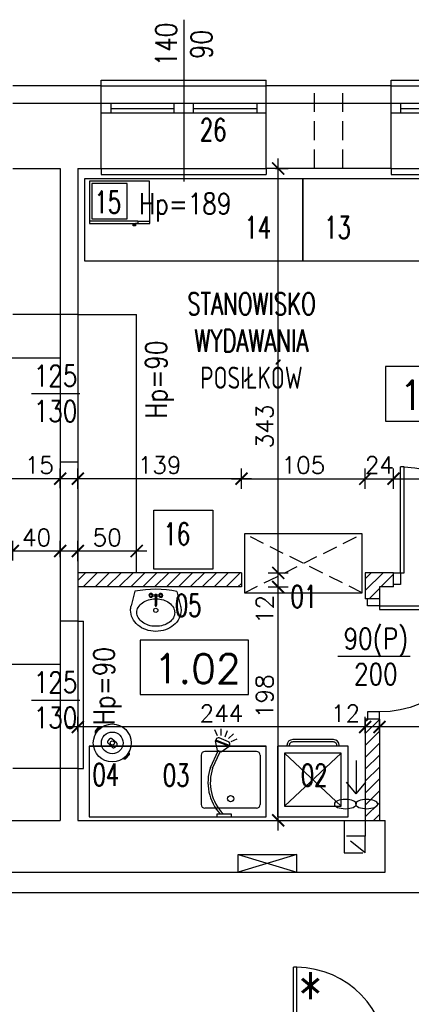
# Model space of a CAD drawing. Header units: millimetres. Extents: x 31969 to 285678, y -69766 to -1123.
# Tile 87 of 176: x 142408 to 142740, y -10313 to -9478. Entities that reach past the tile are written whole.
import ezdxf
from ezdxf.lldxf.tags import DXFTag

# ---------------------------------------------------------------- set-up
doc = ezdxf.new("R2010")
doc.units = ezdxf.units.MM
doc.linetypes.add('HIDDEN', pattern=[0.375, 0.25, -0.125])
doc.linetypes.add('KRE_16_8', pattern=[24, 16, -8])
for name, color, linetype in [('a-biblioteka', 251, 'Continuous'), ('a-izolacja 1', 3, 'Continuous'), ('a-opis 1', 3, 'Continuous'), ('a-opis 3', 15, 'Continuous'), ('a-opis stolarki 1', 3, 'Continuous'), ('a-opis stolarki 2', 1, 'Continuous'), ('a-opis technologii 2', 12, 'Continuous'), ('a-przekrój 2', 251, 'Continuous'), ('a-stolarka drzwiowa', 3, 'Continuous'), ('a-stolarka okienna', 3, 'Continuous'), ('a-szkło', 4, 'Continuous'), ('a-wentylacja', 3, 'Continuous'), ('a-wymiary', 11, 'Continuous'), ('a-wyposażenie', 84, 'Continuous'), ('a-ściany działowe projektowane', 5, 'Continuous'), ('a-ściany istniejące murowane', 6, 'Continuous')]:
    doc.layers.add(name, color=color, linetype=linetype)
doc.styles.add('MAREK', font='simplex.shx')
doc.styles.add('RS01507', font='romans.shx', dxfattribs={"width": 0.7, "height": 0.15})
doc.styles.add('WYMIAR', font='romans.shx', dxfattribs={"width": 0.8})
tags = doc.linetypes.add('DASHED', pattern=[0.75, 0.5, -0.25]).pattern_tags.tags
tags[6:7] = [DXFTag(74, 4), DXFTag(75, 0), DXFTag(340, '0'), DXFTag(46, 1.0), DXFTag(50, 0.0), DXFTag(44, 0.0), DXFTag(45, 0.0)]
tags[4:5] = [DXFTag(74, 4), DXFTag(75, 0), DXFTag(340, '0'), DXFTag(46, 1.0), DXFTag(50, 0.0), DXFTag(44, 0.0), DXFTag(45, 0.0)]
doc.dimstyles.new('MAREK', dxfattribs={"dimscale": 0.85, "dimtxt": 17, "dimasz": 12, "dimexe": 10, "dimexo": 0.625, "dimgap": 5, "dimtad": 1, "dimdec": 1, "dimdsep": 46, "dimtxsty": 'MAREK', "dimblk1": 'ARCHTICK', "dimblk2": 'ARCHTICK', "dimsah": 1, "dimcen": 2.5, "dimdle": 10, "dimadec": 0, "dimazin": 0, "dimtfac": 1, "dimtdec": 1, "dimtmove": 1, "dimatfit": 3, "dimldrblk": 'ARCHTICK', "dimfxl": 10, "dimfxlon": 1, "dimtolj": 1, "dimtzin": 0, "dimarcsym": 0})

# ---------------------------------------------------------------- blocks, each defined once
blk = doc.blocks.new('A$C42BE72CD')
at = {"layer": 'a-stolarka drzwiowa'}
for p, q in [((6, 99.95), (0, 99.95)), ((6, 89.95), (6, 99.95)), ((96, 89.95), (96, 99.95)), ((96, 99.95), (102, 99.95)), ((0, 89.95), (6, 89.95)), ((6, 89.95), (9, 89.95)), ((6, 89.95), (6, 0)), ((9, 89.95), (9, 0)), ((102, 89.95), (96, 89.95)), ((9, 0), (6, 0))]:
    blk.add_line(p, q, dxfattribs=at)
at = {"layer": 'a-stolarka drzwiowa', "linetype": 'DASHED', "lineweight": 25, "ltscale": 20}
blk.add_arc((6, 89.95), 90, 271.91021, 0, dxfattribs=at)
blk = doc.blocks.new('_ARCHTICK')
at = {"color": 0, "linetype": 'ByBlock', "const_width": 0.15}
blk.add_lwpolyline([(-0.5, -0.5), (0.5, 0.5)], dxfattribs=at)
blk = doc.blocks.new('*D13')
at = {"layer": 'a-wymiary', "color": 0, "lineweight": -2, "ltscale": 100}
for p, q in [((142457.07, -9937.08), (142457.07, -9920.08)), ((142507.07, -9937.08), (142507.07, -9920.08)), ((142515.57, -9928.58), (142448.57, -9928.58))]:
    blk.add_line(p, q, dxfattribs=at)
at = {"layer": 'DEFPOINTS', "color": 0, "ltscale": 100}
for p in [(142457.07, -9928.58), (142457.07, -9938.48), (142507.07, -9938.48)]:
    blk.add_point(p, dxfattribs=at)
at = {"layer": 'a-wymiary', "color": 0, "lineweight": -2, "ltscale": 100, "xscale": 10.2, "yscale": 10.2, "zscale": 10.2, "rotation": 180}
blk.add_blockref('_ARCHTICK', (142457.07, -9928.58), dxfattribs=at)
at = {"layer": 'a-wymiary', "color": 0, "lineweight": -2, "ltscale": 100, "xscale": 10.2, "yscale": 10.2, "zscale": 10.2}
blk.add_blockref('_ARCHTICK', (142507.07, -9928.58), dxfattribs=at)
at = {"layer": 'a-wymiary', "color": 0, "ltscale": 100, "insert": (142482.07, -9917.11), "char_height": 14.45, "attachment_point": 5, "style": 'MAREK'}
blk.add_mtext('\\A1;50', dxfattribs=at)
blk = doc.blocks.new('*D14')
at = {"layer": 'a-wymiary', "color": 0, "lineweight": -2, "ltscale": 100}
for p, q in [((142402.07, -9936.75), (142402.07, -9920.08)), ((142442.07, -9933.72), (142442.07, -9920.08)), ((142450.57, -9928.58), (142393.57, -9928.58))]:
    blk.add_line(p, q, dxfattribs=at)
at = {"layer": 'DEFPOINTS', "color": 0, "ltscale": 100}
for p in [(142402.07, -9928.58), (142402.07, -9937.28), (142442.07, -9934.25)]:
    blk.add_point(p, dxfattribs=at)
at = {"layer": 'a-wymiary', "color": 0, "lineweight": -2, "ltscale": 100, "xscale": 10.2, "yscale": 10.2, "zscale": 10.2, "rotation": 180}
blk.add_blockref('_ARCHTICK', (142402.07, -9928.58), dxfattribs=at)
at = {"layer": 'a-wymiary', "color": 0, "lineweight": -2, "ltscale": 100, "xscale": 10.2, "yscale": 10.2, "zscale": 10.2}
blk.add_blockref('_ARCHTICK', (142442.07, -9928.58), dxfattribs=at)
at = {"layer": 'a-wymiary', "color": 0, "ltscale": 100, "insert": (142422.07, -9917.11), "char_height": 14.45, "attachment_point": 5, "style": 'MAREK'}
blk.add_mtext('\\A1;40', dxfattribs=at)
blk = doc.blocks.new('*D84')
at = {"layer": 'a-wymiary', "color": 0, "lineweight": -2, "ltscale": 100}
for p, q in [((142713.07, -10083.21), (142713.07, -10069.36)), ((142838.07, -10086.36), (142838.07, -10069.36)), ((142846.57, -10077.86), (142704.57, -10077.86))]:
    blk.add_line(p, q, dxfattribs=at)
at = {"layer": 'DEFPOINTS', "color": 0, "ltscale": 100}
for p in [(142713.07, -10077.86), (142713.07, -10083.74), (142838.07, -10088.05)]:
    blk.add_point(p, dxfattribs=at)
at = {"layer": 'a-wymiary', "color": 0, "lineweight": -2, "ltscale": 100, "xscale": 10.2, "yscale": 10.2, "zscale": 10.2, "rotation": 180}
blk.add_blockref('_ARCHTICK', (142713.07, -10077.86), dxfattribs=at)
at = {"layer": 'a-wymiary', "color": 0, "lineweight": -2, "ltscale": 100, "xscale": 10.2, "yscale": 10.2, "zscale": 10.2}
blk.add_blockref('_ARCHTICK', (142838.07, -10077.86), dxfattribs=at)
at = {"layer": 'a-wymiary', "color": 0, "ltscale": 100, "insert": (142775.57, -10066.38), "char_height": 14.45, "attachment_point": 5, "style": 'MAREK'}
blk.add_mtext('\\A1;125', dxfattribs=at)
blk = doc.blocks.new('*D85')
at = {"layer": 'a-wymiary', "color": 0, "lineweight": -2, "ltscale": 100}
for p, q in [((142701.07, -10083.21), (142701.07, -10069.36)), ((142713.07, -10083.21), (142713.07, -10069.36)), ((142721.57, -10077.86), (142692.57, -10077.86))]:
    blk.add_line(p, q, dxfattribs=at)
at = {"layer": 'DEFPOINTS', "color": 0, "ltscale": 100}
for p in [(142701.07, -10077.86), (142701.07, -10083.74), (142713.07, -10083.74)]:
    blk.add_point(p, dxfattribs=at)
at = {"layer": 'a-wymiary', "color": 0, "lineweight": -2, "ltscale": 100, "xscale": 10.2, "yscale": 10.2, "zscale": 10.2, "rotation": 180}
blk.add_blockref('_ARCHTICK', (142701.07, -10077.86), dxfattribs=at)
at = {"layer": 'a-wymiary', "color": 0, "lineweight": -2, "ltscale": 100, "xscale": 10.2, "yscale": 10.2, "zscale": 10.2}
blk.add_blockref('_ARCHTICK', (142713.07, -10077.86), dxfattribs=at)
at = {"layer": 'a-wymiary', "color": 0, "ltscale": 100, "insert": (142684.33, -10066.38), "char_height": 14.45, "attachment_point": 5, "style": 'MAREK'}
blk.add_mtext('\\A1;12', dxfattribs=at)
blk = doc.blocks.new('*D86')
at = {"layer": 'a-wymiary', "color": 0, "lineweight": -2, "ltscale": 100}
for p, q in [((142457.07, -10081.69), (142457.07, -10069.36)), ((142701.07, -10083.21), (142701.07, -10069.36)), ((142709.57, -10077.86), (142448.57, -10077.86))]:
    blk.add_line(p, q, dxfattribs=at)
at = {"layer": 'DEFPOINTS', "color": 0, "ltscale": 100}
for p in [(142457.07, -10077.86), (142457.07, -10082.22), (142701.07, -10083.74)]:
    blk.add_point(p, dxfattribs=at)
at = {"layer": 'a-wymiary', "color": 0, "lineweight": -2, "ltscale": 100, "xscale": 10.2, "yscale": 10.2, "zscale": 10.2, "rotation": 180}
blk.add_blockref('_ARCHTICK', (142457.07, -10077.86), dxfattribs=at)
at = {"layer": 'a-wymiary', "color": 0, "lineweight": -2, "ltscale": 100, "xscale": 10.2, "yscale": 10.2, "zscale": 10.2}
blk.add_blockref('_ARCHTICK', (142701.07, -10077.86), dxfattribs=at)
at = {"layer": 'a-wymiary', "color": 0, "ltscale": 100, "insert": (142579.07, -10066.38), "char_height": 14.45, "attachment_point": 5, "style": 'MAREK'}
blk.add_mtext('\\A1;244', dxfattribs=at)
blk = doc.blocks.new('*D87')
at = {"layer": 'a-wymiary', "color": 0, "lineweight": -2, "ltscale": 100}
for p, q in [((142596.07, -9875.72), (142596.07, -9858.72)), ((142701.07, -9875.72), (142701.07, -9858.72)), ((142587.57, -9867.22), (142709.57, -9867.22))]:
    blk.add_line(p, q, dxfattribs=at)
at = {"layer": 'DEFPOINTS', "color": 0, "ltscale": 100}
for p in [(142701.07, -9867.22), (142596.07, -9939.2), (142701.07, -9949.66)]:
    blk.add_point(p, dxfattribs=at)
at = {"layer": 'a-wymiary', "color": 0, "lineweight": -2, "ltscale": 100, "xscale": 10.2, "yscale": 10.2, "zscale": 10.2, "rotation": 180}
blk.add_blockref('_ARCHTICK', (142596.07, -9867.22), dxfattribs=at)
at = {"layer": 'a-wymiary', "color": 0, "lineweight": -2, "ltscale": 100, "xscale": 10.2, "yscale": 10.2, "zscale": 10.2}
blk.add_blockref('_ARCHTICK', (142701.07, -9867.22), dxfattribs=at)
at = {"layer": 'a-wymiary', "color": 0, "ltscale": 100, "insert": (142648.57, -9855.74), "char_height": 14.45, "attachment_point": 5, "style": 'MAREK'}
blk.add_mtext('\\A1;105', dxfattribs=at)
blk = doc.blocks.new('*D88')
at = {"layer": 'a-wymiary', "color": 0, "lineweight": -2, "ltscale": 100}
for p, q in [((142701.07, -9875.72), (142701.07, -9858.72)), ((142725.07, -9875.72), (142725.07, -9858.72)), ((142692.57, -9867.22), (142733.57, -9867.22))]:
    blk.add_line(p, q, dxfattribs=at)
at = {"layer": 'DEFPOINTS', "color": 0, "ltscale": 100}
for p in [(142725.07, -9867.22), (142701.07, -9949.66), (142725.07, -9949.66)]:
    blk.add_point(p, dxfattribs=at)
at = {"layer": 'a-wymiary', "color": 0, "lineweight": -2, "ltscale": 100, "xscale": 10.2, "yscale": 10.2, "zscale": 10.2, "rotation": 180}
blk.add_blockref('_ARCHTICK', (142701.07, -9867.22), dxfattribs=at)
at = {"layer": 'a-wymiary', "color": 0, "lineweight": -2, "ltscale": 100, "xscale": 10.2, "yscale": 10.2, "zscale": 10.2}
blk.add_blockref('_ARCHTICK', (142725.07, -9867.22), dxfattribs=at)
at = {"layer": 'a-wymiary', "color": 0, "ltscale": 100, "insert": (142713.07, -9855.74), "char_height": 14.45, "attachment_point": 5, "style": 'MAREK'}
blk.add_mtext('\\A1;24', dxfattribs=at)
blk = doc.blocks.new('*D89')
at = {"layer": 'a-wymiary', "color": 0, "lineweight": -2, "ltscale": 100}
for p, q in [((142725.07, -9875.72), (142725.07, -9858.72)), ((142827.07, -9875.72), (142827.07, -9858.72)), ((142716.57, -9867.22), (142835.57, -9867.22))]:
    blk.add_line(p, q, dxfattribs=at)
at = {"layer": 'DEFPOINTS', "color": 0, "ltscale": 100}
for p in [(142827.07, -9867.22), (142725.07, -9947.54), (142827.07, -9949.66)]:
    blk.add_point(p, dxfattribs=at)
at = {"layer": 'a-wymiary', "color": 0, "lineweight": -2, "ltscale": 100, "xscale": 10.2, "yscale": 10.2, "zscale": 10.2, "rotation": 180}
blk.add_blockref('_ARCHTICK', (142725.07, -9867.22), dxfattribs=at)
at = {"layer": 'a-wymiary', "color": 0, "lineweight": -2, "ltscale": 100, "xscale": 10.2, "yscale": 10.2, "zscale": 10.2}
blk.add_blockref('_ARCHTICK', (142827.07, -9867.22), dxfattribs=at)
at = {"layer": 'a-wymiary', "color": 0, "ltscale": 100, "insert": (142776.07, -9855.74), "char_height": 14.45, "attachment_point": 5, "style": 'MAREK'}
blk.add_mtext('\\A1;102', dxfattribs=at)
blk = doc.blocks.new('*D92')
at = {"layer": 'a-wymiary', "color": 0, "lineweight": -2, "ltscale": 100}
for p, q in [((142457.07, -9875.72), (142457.07, -9858.72)), ((142596.07, -9875.72), (142596.07, -9858.72)), ((142604.57, -9867.22), (142448.57, -9867.22))]:
    blk.add_line(p, q, dxfattribs=at)
at = {"layer": 'DEFPOINTS', "color": 0, "ltscale": 100}
for p in [(142457.07, -9867.22), (142457.07, -9939.2), (142596.07, -9939.2)]:
    blk.add_point(p, dxfattribs=at)
at = {"layer": 'a-wymiary', "color": 0, "lineweight": -2, "ltscale": 100, "xscale": 10.2, "yscale": 10.2, "zscale": 10.2, "rotation": 180}
blk.add_blockref('_ARCHTICK', (142457.07, -9867.22), dxfattribs=at)
at = {"layer": 'a-wymiary', "color": 0, "lineweight": -2, "ltscale": 100, "xscale": 10.2, "yscale": 10.2, "zscale": 10.2}
blk.add_blockref('_ARCHTICK', (142596.07, -9867.22), dxfattribs=at)
at = {"layer": 'a-wymiary', "color": 0, "ltscale": 100, "insert": (142526.57, -9855.74), "char_height": 14.45, "attachment_point": 5, "style": 'MAREK'}
blk.add_mtext('\\A1;139', dxfattribs=at)
blk = doc.blocks.new('*D105')
at = {"layer": 'a-wymiary', "color": 0, "lineweight": -2, "ltscale": 100}
for p, q in [((142442.07, -9875.19), (142442.07, -9858.72)), ((142457.07, -9875.19), (142457.07, -9858.72)), ((142465.57, -9867.22), (142433.57, -9867.22))]:
    blk.add_line(p, q, dxfattribs=at)
at = {"layer": 'DEFPOINTS', "color": 0, "ltscale": 100}
for p in [(142442.07, -9867.22), (142442.07, -9875.72), (142457.07, -9875.72)]:
    blk.add_point(p, dxfattribs=at)
at = {"layer": 'a-wymiary', "color": 0, "lineweight": -2, "ltscale": 100, "xscale": 10.2, "yscale": 10.2, "zscale": 10.2, "rotation": 180}
blk.add_blockref('_ARCHTICK', (142442.07, -9867.22), dxfattribs=at)
at = {"layer": 'a-wymiary', "color": 0, "lineweight": -2, "ltscale": 100, "xscale": 10.2, "yscale": 10.2, "zscale": 10.2}
blk.add_blockref('_ARCHTICK', (142457.07, -9867.22), dxfattribs=at)
at = {"layer": 'a-wymiary', "color": 0, "ltscale": 100, "insert": (142424.48, -9855.74), "char_height": 14.45, "attachment_point": 5, "style": 'MAREK'}
blk.add_mtext('\\A1;15', dxfattribs=at)
blk = doc.blocks.new('*D106')
at = {"layer": 'a-wymiary', "color": 0, "lineweight": -2, "ltscale": 100}
for p, q in [((140928.07, -9875.72), (140928.07, -9858.72)), ((142442.07, -9875.19), (142442.07, -9858.72)), ((142450.57, -9867.22), (140919.57, -9867.22))]:
    blk.add_line(p, q, dxfattribs=at)
at = {"layer": 'DEFPOINTS', "color": 0, "ltscale": 100}
for p in [(140928.07, -9867.22), (142442.07, -9875.72), (140928.07, -9882.1)]:
    blk.add_point(p, dxfattribs=at)
at = {"layer": 'a-wymiary', "color": 0, "lineweight": -2, "ltscale": 100, "xscale": 10.2, "yscale": 10.2, "zscale": 10.2, "rotation": 180}
blk.add_blockref('_ARCHTICK', (140928.07, -9867.22), dxfattribs=at)
at = {"layer": 'a-wymiary', "color": 0, "lineweight": -2, "ltscale": 100, "xscale": 10.2, "yscale": 10.2, "zscale": 10.2}
blk.add_blockref('_ARCHTICK', (142442.07, -9867.22), dxfattribs=at)
at = {"layer": 'a-wymiary', "color": 0, "ltscale": 100, "insert": (141685.07, -9855.74), "char_height": 14.45, "attachment_point": 5, "style": 'MAREK'}
blk.add_mtext('\\A1;1514', dxfattribs=at)
blk = doc.blocks.new('*D115')
at = {"layer": 'a-wymiary', "color": 0, "lineweight": -2, "ltscale": 100}
for p, q in [((142627.17, -10165.6), (142627.17, -9950.6)), ((142618.67, -9959.1), (142635.67, -9959.1)), ((142618.67, -10157.1), (142635.67, -10157.1))]:
    blk.add_line(p, q, dxfattribs=at)
at = {"layer": 'DEFPOINTS', "color": 0, "ltscale": 100}
for p in [(142596.07, -9959.1), (142627.17, -9959.1), (142598.5, -10157.1)]:
    blk.add_point(p, dxfattribs=at)
at = {"layer": 'a-wymiary', "color": 0, "lineweight": -2, "ltscale": 100, "xscale": 10.2, "yscale": 10.2, "zscale": 10.2}
for p, rotation in [((142627.17, -9959.1), 90), ((142627.17, -10157.1), 270)]:
    blk.add_blockref('_ARCHTICK', p, dxfattribs=dict(at, rotation=rotation))
at = {"layer": 'a-wymiary', "color": 0, "ltscale": 100, "insert": (142615.69, -10051.78), "char_height": 14.45, "attachment_point": 5, "rotation": 90, "style": 'MAREK'}
blk.add_mtext('\\A1;198', dxfattribs=at)
blk = doc.blocks.new('*D116')
at = {"layer": 'a-wymiary', "color": 0, "lineweight": -2, "ltscale": 100}
for p, q in [((142627.17, -9967.6), (142627.17, -9938.6)), ((142618.67, -9947.1), (142635.67, -9947.1)), ((142618.67, -9959.1), (142635.67, -9959.1))]:
    blk.add_line(p, q, dxfattribs=at)
at = {"layer": 'DEFPOINTS', "color": 0, "ltscale": 100}
for p in [(142596.07, -9947.1), (142627.17, -9947.1), (142596.07, -9959.1)]:
    blk.add_point(p, dxfattribs=at)
at = {"layer": 'a-wymiary', "color": 0, "lineweight": -2, "ltscale": 100, "xscale": 10.2, "yscale": 10.2, "zscale": 10.2}
for p, rotation in [((142627.17, -9947.1), 90), ((142627.17, -9959.1), 270)]:
    blk.add_blockref('_ARCHTICK', p, dxfattribs=dict(at, rotation=rotation))
at = {"layer": 'a-wymiary', "color": 0, "ltscale": 100, "insert": (142615.69, -9978.12), "char_height": 14.45, "attachment_point": 5, "rotation": 90, "style": 'MAREK'}
blk.add_mtext('\\A1;12', dxfattribs=at)
blk = doc.blocks.new('*D117')
at = {"layer": 'a-wymiary', "color": 0, "lineweight": -2, "ltscale": 100}
for p, q in [((142627.17, -9955.6), (142627.17, -9595.6)), ((142624.81, -9604.1), (142635.67, -9604.1)), ((142618.67, -9947.1), (142635.67, -9947.1))]:
    blk.add_line(p, q, dxfattribs=at)
at = {"layer": 'DEFPOINTS', "color": 0, "ltscale": 100}
for p in [(142624.28, -9604.1), (142627.17, -9604.1), (142596.07, -9947.1)]:
    blk.add_point(p, dxfattribs=at)
at = {"layer": 'a-wymiary', "color": 0, "lineweight": -2, "ltscale": 100, "xscale": 10.2, "yscale": 10.2, "zscale": 10.2}
for p, rotation in [((142627.17, -9604.1), 90), ((142627.17, -9947.1), 270)]:
    blk.add_blockref('_ARCHTICK', p, dxfattribs=dict(at, rotation=rotation))
at = {"layer": 'a-wymiary', "color": 0, "ltscale": 100, "insert": (142615.69, -9822.92), "char_height": 14.45, "attachment_point": 5, "rotation": 90, "style": 'MAREK'}
blk.add_mtext('\\A1;343', dxfattribs=at)
blk = doc.blocks.new('A$C742963B9')
at = {"layer": 'a-stolarka drzwiowa'}
for p, q in [((6, 88.49), (0, 88.49)), ((6, 78.49), (6, 88.49)), ((86, 78.49), (86, 88.49)), ((86, 88.49), (92, 88.49)), ((0, 78.49), (6, 78.49)), ((86, 78.49), (83, 78.49)), ((83, 78.49), (83, 0)), ((92, 78.49), (86, 78.49)), ((86, 78.49), (86, 0)), ((83, 0), (86, 0))]:
    blk.add_line(p, q, dxfattribs=at)
at = {"layer": 'a-stolarka drzwiowa', "linetype": 'DASHED', "lineweight": 25, "ltscale": 20}
blk.add_arc((84.5, 78.49), 78.5, 180, 268.90511, dxfattribs=at)

msp = doc.modelspace()

# ---------------------------------------------------------------- hatches: boundary and pattern name
at = {"layer": 'a-przekrój 2', "ltscale": 0.1}
h = msp.add_hatch(dxfattribs=at)
h.set_pattern_fill('LINE', color=256, scale=2.25, angle=45)
h.paths.add_polyline_path([(142838.07, -10157.1), (142850.07, -10157.1), (142850.07, -9947.1), (142827.07, -9947.1), (142827.07, -9959.1), (142838.07, -9959.1)])
h.paths.add_polyline_path([(142701.07, -9947.1), (142701.07, -9969.1), (142713.07, -9969.1), (142713.07, -9959.1), (142725.07, -9959.1), (142725.07, -9947.1)])
h.paths.add_polyline_path([(142596.07, -9959.1), (142596.07, -9947.1), (142457.07, -9947.1), (142457.07, -9959.1)])
edge = h.paths.add_edge_path()
edge.add_line((142713.07, -10071.1), (142701.07, -10071.1))
edge.add_line((142701.07, -10071.1), (142701.07, -10139.37))
edge.add_ellipse((142702.26, -10143.25), major_axis=(-9.4, 0), ratio=0.416668, start_angle=82.76513, end_angle=277.23487, ccw=False)
edge.add_line((142701.07, -10147.14), (142701.07, -10157.1))
edge.add_line((142701.07, -10157.1), (142713.07, -10157.1))
edge.add_line((142713.07, -10157.1), (142713.07, -10071.1))
edge = h.paths.add_edge_path(flags=17)
edge.add_ellipse((142702.26, -10143.25), major_axis=(-9.4, 0), ratio=0.416668, start_angle=82.76513, end_angle=277.23487)
edge.add_line((142701.07, -10139.37), (142701.07, -10147.14))
at = {"layer": 'a-wyposażenie'}
msp.add_hatch(color=256, dxfattribs=at).paths.add_polyline_path([(142505.97, -9650.78), (142503.97, -9650.79), (142503.97, -9652.79), (142505.97, -9652.78)])

# ---------------------------------------------------------------- linework, layer by layer
at = {"layer": 'a-biblioteka'}
for p, q in [((142507.97, -9650.78), (142505.97, -9650.78)), ((142505.97, -9650.78), (142505.97, -9652.78)), ((142575.57, -10085.31), (142573.35, -10080.3)), ((142578.84, -10085.17), (142578.81, -10079.4))]:
    msp.add_line(p, q, dxfattribs=at)
at = {"layer": 'a-izolacja 1'}
for p, q in [((142477.07, -9549.1), (142402.07, -9549.1)), ((142723.07, -9549.1), (142617.07, -9549.1))]:
    msp.add_line(p, q, dxfattribs=at)
at = {"layer": 'a-opis 1', "ltscale": 40}
for p, q in [((141980.69, -9764.68), (142442.07, -9764.68)), ((141980.69, -10024.68), (142442.07, -10024.68)), ((142593.07, -10186.1), (142643.07, -10186.1)), ((142593.07, -10201.1), (142593.07, -10186.1)), ((142593.07, -10186.1), (142643.07, -10201.1)), ((142643.07, -10186.1), (142593.07, -10201.1)), ((142643.07, -10201.1), (142643.07, -10186.1))]:
    msp.add_line(p, q, dxfattribs=at)
at = {"layer": 'a-opis 3'}
for points in [[(142810.05, -9772.18), (142718.14, -9772.18), (142718.14, -9818.42), (142810.05, -9818.42)], [(142602, -10004.19), (142510.08, -10004.19), (142510.08, -10050.42), (142602, -10050.42)]]:
    msp.add_lwpolyline(points, close=True, dxfattribs=at)
at = {"layer": 'a-opis stolarki 1'}
for p, q in [((142547.07, -9477.88), (142547.07, -9615.01)), ((142417.73, -9794.99), (142458.77, -9794.99)), ((142739.21, -10018.1), (142677.92, -10018.1)), ((142417.73, -10054.99), (142458.77, -10054.99))]:
    msp.add_line(p, q, dxfattribs=at)
at = {"layer": 'a-stolarka okienna', "ltscale": 40}
for p, q in [((142477.07, -9534.1), (142477.07, -9529.1)), ((142477.07, -9529.1), (142617.07, -9529.1)), ((142617.07, -9534.1), (142617.07, -9529.1)), ((142723.07, -9534.1), (142723.07, -9529.1)), ((142723.07, -9529.1), (142863.07, -9529.1)), ((142477.07, -9604.1), (142477.07, -9609.1)), ((142617.07, -9604.1), (142617.07, -9609.1)), ((142723.07, -9604.1), (142723.07, -9609.1)), ((142477.07, -9609.1), (142617.07, -9609.1)), ((142723.07, -9609.1), (142863.07, -9609.1)), ((142442.07, -9728.1), (142402.07, -9728.1)), ((142457.07, -9728.1), (142507.07, -9728.1)), ((142507.07, -9947.1), (142507.07, -9728.1)), ((142457.07, -9988.1), (142462.07, -9988.1)), ((142462.07, -10113.1), (142462.07, -9988.1)), ((142442.07, -10113.1), (142402.07, -10113.1)), ((142457.07, -10113.1), (142462.07, -10113.1))]:
    msp.add_line(p, q, dxfattribs=at)
at = {"layer": 'a-stolarka okienna', "linetype": 'DASHED', "lineweight": 25, "ltscale": 20}
for p, q in [((142477.07, -9534.1), (142617.07, -9534.1)), ((142723.07, -9534.1), (142863.07, -9534.1)), ((142477.07, -9604.1), (142617.07, -9604.1)), ((142723.07, -9604.1), (142863.07, -9604.1))]:
    msp.add_line(p, q, dxfattribs=at)
at = {"layer": 'a-stolarka okienna'}
for p, q in [((142617.07, -9549.1), (142477.07, -9549.1)), ((142485.3, -9557.1), (142485.3, -9549.1)), ((142538.85, -9557.1), (142538.85, -9549.1)), ((142555.3, -9557.1), (142555.3, -9549.1)), ((142609.3, -9557.1), (142609.3, -9549.1)), ((142863.07, -9549.1), (142723.07, -9549.1)), ((142731.3, -9557.1), (142731.3, -9549.1)), ((142617.07, -9557.1), (142477.3, -9557.1)), ((142863.07, -9557.1), (142723.3, -9557.1))]:
    msp.add_line(p, q, dxfattribs=at)
at = {"layer": 'a-stolarka okienna', "linetype": 'DASHED', "lineweight": 25, "ltscale": 40}
msp.add_line((143522.33, -10218.55), (140656.09, -10218.55), dxfattribs=at)
at = {"layer": 'a-szkło', "ltscale": 2}
for p, q in [((142485.3, -9553.1), (142538.85, -9553.1)), ((142555.3, -9553.1), (142609.3, -9553.1)), ((142731.3, -9553.1), (142784.85, -9553.1)), ((142442.07, -9728.1), (142442.07, -9853.1)), ((142457.07, -9728.1), (142457.07, -9853.1)), ((142442.07, -9988.1), (142442.07, -10113.1)), ((142457.07, -9988.1), (142457.07, -10113.1))]:
    msp.add_line(p, q, dxfattribs=at)
at = {"layer": 'a-wentylacja', "linetype": 'KRE_16_8'}
for p, q in [((142658.07, -9604.1), (142658.07, -9534.1)), ((142682.07, -9604.1), (142682.07, -9534.1)), ((142683.07, -10157.1), (142683.07, -10170.6)), ((142701.07, -10157.1), (142701.07, -10170.6)), ((142701.07, -10184.6), (142683.07, -10170.6))]:
    msp.add_line(p, q, dxfattribs=at)
at = {"layer": 'a-wentylacja', "linetype": 'DASHED', "ltscale": 0.009}
for p, q in [((142693.3, -10106.37), (142693.3, -10134.49)), ((142693.3, -10134.49), (142685.15, -10124.74)), ((142693.3, -10134.49), (142701.45, -10124.74))]:
    msp.add_line(p, q, dxfattribs=at)
at = {"layer": 'a-wentylacja', "linetype": 'KRE_16_8'}
msp.add_lwpolyline([(142701.07, -10184.6), (142701.07, -10170.6), (142683.07, -10170.6), (142683.07, -10184.6)], close=True, dxfattribs=at)
at = {"layer": 'a-wentylacja', "extrusion": (0, 0, -1)}
for centre in [(142684.24, -10143.25), (142702.26, -10143.25)]:
    msp.add_ellipse(centre, major_axis=(-9.4, 0), ratio=0.416668, dxfattribs=at)
at = {"layer": 'a-wyposażenie'}
for p, q in [((142518.05, -9614.75), (142467.05, -9614.9)), ((142467.05, -9614.9), (142467.17, -9650.9)), ((142499.06, -9616.81), (142469.06, -9616.9)), ((142469.06, -9616.9), (142469.15, -9646.9)), ((142499.15, -9646.81), (142499.06, -9616.81)), ((142518.17, -9650.75), (142518.05, -9614.75)), ((142507.96, -9648.78), (142467.16, -9648.9)), ((142467.17, -9650.9), (142518.17, -9650.75)), ((142469.15, -9646.9), (142499.15, -9646.81)), ((142503.97, -9652.79), (142503.97, -9650.79)), ((142505.97, -9652.78), (142503.97, -9652.79)), ((142507.96, -9648.78), (142518.16, -9648.75)), ((142507.96, -9648.78), (142507.97, -9650.78)), ((142505.56, -9962.74), (142502.38, -9975.13)), ((142541.24, -9962.93), (142544.29, -9975.36)), ((142520.18, -9965.68), (142522.91, -9965.49)), ((142520.18, -9966.66), (142522.9, -9966.88)), ((142522.91, -9966.19), (142522.86, -9974.16)), ((142523.86, -9966.19), (142523.82, -9974.17)), ((142523.86, -9965.5), (142526.59, -9965.72)), ((142523.86, -9966.89), (142526.58, -9966.7)), ((142522.64, -9974.16), (142522.63, -9974.66)), ((142524.04, -9974.17), (142524.04, -9974.66)), ((142474.49, -10078.39), (142472.18, -10080.95)), ((142474.94, -10078.79), (142472.63, -10081.36)), ((142582.05, -10086.2), (142584.27, -10080.73)), ((142484.06, -10087.98), (142482.64, -10089.55)), ((142490.05, -10091.38), (142486.14, -10087.87)), ((142574.48, -10088.29), (142573.97, -10089.55)), ((142585.78, -10093.6), (142574.23, -10088.92)), ((142584.93, -10090.37), (142577.09, -10087.19)), ((142585.08, -10087.7), (142589.12, -10083.57)), ((142587.32, -10090.07), (142592.41, -10088.02)), ((142674.03, -10088.56), (142639.56, -10088.56)), ((142466.88, -10094.19), (142616.88, -10094.19)), ((142616.88, -10094.19), (142466.88, -10094.19)), ((142466.88, -10094.19), (142466.88, -10154.19)), ((142482.75, -10091.64), (142486.65, -10095.15)), ((142488.74, -10095.04), (142490.16, -10093.47)), ((142573.97, -10089.55), (142585.52, -10094.23)), ((142575.54, -10097.79), (142573.97, -10089.55)), ((142578.81, -10099.05), (142585.67, -10094.23)), ((142585.52, -10094.23), (142586.04, -10092.97)), ((142616.88, -10154.19), (142616.88, -10094.19)), ((142686.57, -10094.06), (142626.57, -10094.06)), ((142626.57, -10094.06), (142626.57, -10154.06)), ((142634.56, -10093.56), (142634.56, -10094.06)), ((142674.03, -10090.56), (142639.56, -10090.56)), ((142679.03, -10093.56), (142679.03, -10094.06)), ((142686.57, -10154.06), (142686.57, -10094.06)), ((142500.1, -10101.44), (142497.79, -10104)), ((142500.55, -10101.84), (142498.25, -10104.41)), ((142561.84, -10101.68), (142561.84, -10143.68)), ((142608.84, -10098.68), (142564.84, -10098.68)), ((142569.67, -10112.13), (142576.18, -10098.05)), ((142571.52, -10112.88), (142578.03, -10098.8)), ((142578.66, -10099.06), (142575.54, -10097.79)), ((142576.18, -10098.05), (142578.03, -10098.8)), ((142611.84, -10101.68), (142611.84, -10143.68)), ((142680.57, -10100.06), (142632.57, -10145.06)), ((142680.57, -10145.06), (142632.57, -10100.06)), ((142680.57, -10100.06), (142632.57, -10100.06)), ((142632.57, -10100.06), (142632.57, -10145.06)), ((142680.57, -10145.06), (142680.57, -10100.06)), ((142608.84, -10146.68), (142564.84, -10146.68)), ((142632.57, -10145.06), (142680.57, -10145.06)), ((142466.88, -10154.19), (142616.88, -10154.19)), ((142587.56, -10151.68), (142575.23, -10151.68)), ((142575.23, -10151.68), (142575.23, -10154.19)), ((142575.23, -10154.19), (142587.56, -10154.19)), ((142587.56, -10154.19), (142587.56, -10151.68)), ((142626.57, -10154.06), (142686.57, -10154.06))]:
    msp.add_line(p, q, dxfattribs=at)
at = {"layer": 'a-wyposażenie', "linetype": 'HIDDEN', "ltscale": 50}
for p, q in [((142598.57, -9964.1), (142698.57, -9914.1)), ((142698.57, -9964.1), (142598.57, -9914.1))]:
    msp.add_line(p, q, dxfattribs=at)
at = {"layer": 'a-wyposażenie'}
for points in [[(142648.07, -9612.66), (142648.07, -9682.66), (142463.07, -9682.66), (142463.07, -9612.66)], [(142808.07, -9612.66), (142808.07, -9682.66), (142648.07, -9682.66), (142648.07, -9612.66)], [(142521.69, -9894.02), (142571.69, -9894.02), (142571.69, -9944.02), (142521.69, -9944.02)], [(142698.57, -9964.1), (142698.57, -9914.1), (142598.57, -9914.1), (142598.57, -9964.1)]]:
    msp.add_lwpolyline(points, close=True, dxfattribs=at)
for points in [[(142523.84, -9969.11, -0.067885), (142529.71, -9970.07, -0.084294), (142534.7, -9972.58, -0.106458), (142538.25, -9976.6, -0.130058), (142539.35, -9980.87, -0.130058), (142538.2, -9985.13, -0.106458), (142534.61, -9989.11, -0.084294), (142529.59, -9991.57, -0.073345), (142523.24, -9992.47, -0.073345), (142516.9, -9991.5, -0.084294), (142511.91, -9988.98, -0.106458), (142508.35, -9984.97, -0.130058), (142507.25, -9980.69, -0.130058), (142508.4, -9976.43, -0.106458), (142512, -9972.46, -0.084294), (142517.02, -9970, -0.067885), (142522.89, -9969.1, -0.067885)], [(142544.72, -9979.01, -0.115836), (142543.12, -9985.65, -0.104065), (142538.38, -9991.58, -0.09084), (142531.58, -9995.37, -0.083285), (142523.21, -9996.72, -0.083285), (142514.86, -9995.28, -0.09084), (142508.11, -9991.42, -0.104065), (142503.43, -9985.43, -0.115836), (142501.91, -9978.77, -0.061594), (142502.38, -9975.13, -0.104065)], [(142522.63, -9974.66, 0.104546), (142522.68, -9974.91, 0.100796), (142522.84, -9975.12, 0.095911), (142523.06, -9975.27, 0.09272), (142523.33, -9975.32, 0.09272), (142523.6, -9975.27, 0.095911), (142523.83, -9975.13, 0.100796), (142523.98, -9974.91, 0.104546), (142524.04, -9974.66, 0.104546)], [(142522.86, -9973.68, 0.009141), (142522.84, -9973.7, 0.100796), (142522.69, -9973.91, 0.104546), (142522.64, -9974.16, 0.104546), (142522.69, -9974.41, 0.100796), (142522.84, -9974.63, 0.095911), (142523.06, -9974.77, 0.09272), (142523.33, -9974.82, 0.09272), (142523.61, -9974.77, 0.095911), (142523.83, -9974.63, 0.100796), (142523.99, -9974.42, 0.104546), (142524.04, -9974.17, 0.104546), (142523.99, -9973.92, 0.100796), (142523.84, -9973.7, 0.009141), (142523.82, -9973.69, 0.09272)], [(142522.86, -9974.16, 0.104546), (142522.89, -9974.32, 0.100796), (142522.99, -9974.47, 0.095911), (142523.15, -9974.56, 0.09272), (142523.34, -9974.6, 0.09272), (142523.53, -9974.56, 0.095911), (142523.68, -9974.47, 0.100796), (142523.78, -9974.33, 0.104546), (142523.82, -9974.17, 0.104546)], [(142544.29, -9975.36, -0.061594), (142544.72, -9979.01, -0.115836)]]:
    msp.add_lwpolyline(points, format="xyb", dxfattribs=at)
for centre, radius in [((142519.17, -9966.17), 1.12), ((142527.6, -9966.21), 1.12), ((142523.31, -9978.85), 1.78), ((142486.37, -10091.4), 16.08), ((142486.37, -10091.4), 9.22), ((142486.37, -10091.4), 1.76), ((142586.84, -10138.66), 2.7)]:
    msp.add_circle(centre, radius, dxfattribs=at)
for centre, radius, start, end in [((142522.91, -10051.13), 90.08, 78.26263, 101.10501), ((142519.17, -9966.17), 1.69, 18.16337, 341.20427), ((142523.38, -9966.19), 0.843, 304.20193, 235.16571), ((142523.38, -9966.19), 0.478, 359.68382, 179.68382), ((142527.6, -9966.21), 1.69, 198.16337, 161.20427), ((142473.63, -10082.18), 1.9, 139.61361, 226.65559), ((142475.87, -10079.7), 1.9, 49.3694, 136.41139), ((142476.04, -10079.78), 1.48, 60.48055, 138.0125), ((142473.73, -10082.35), 1.48, 138.0125, 215.54444), ((142485.15, -10088.97), 1.48, 48.0125, 138.0125), ((142576.33, -10089.04), 2, 67.95477, 157.95477), ((142639.56, -10093.56), 5, 90, 180), ((142674.03, -10093.56), 5, 0, 90), ((142483.74, -10090.54), 1.48, 138.0125, 228.0125), ((142487.64, -10094.05), 1.48, 228.0125, 318.0125), ((142489.06, -10092.48), 1.48, 318.0125, 48.0125), ((142584.18, -10092.22), 2, 337.95477, 67.95477), ((142639.56, -10093.56), 3, 90, 189.59407), ((142674.03, -10093.56), 3, 350.40593, 90), ((142496.87, -10103.1), 1.9, 229.3694, 316.41139), ((142496.69, -10103.01), 1.48, 240.48055, 318.0125), ((142499, -10100.45), 1.48, 318.0125, 35.54444), ((142499.11, -10100.61), 1.9, 319.61361, 46.65559), ((142564.84, -10101.68), 3, 90, 180), ((142608.84, -10101.68), 3, 0, 90), ((142607.38, -10124.89), 39.82, 161.30574, 222.29531), ((142607.38, -10124.89), 37.82, 161.30574, 225.11655), ((142564.84, -10143.68), 3, 180, 270), ((142608.84, -10143.68), 3, 270, 0)]:
    msp.add_arc(centre, radius, start, end, dxfattribs=at)
at = {"layer": 'a-ściany działowe projektowane', "ltscale": 20}
for p, q in [((142596.07, -9947.1), (142457.07, -9947.1)), ((142596.07, -9947.1), (142596.07, -9959.1)), ((142701.07, -9947.1), (142701.07, -9969.1)), ((142725.07, -9947.1), (142701.07, -9947.1)), ((142725.07, -9959.1), (142725.07, -9947.1)), ((142596.07, -9959.1), (142457.07, -9959.1)), ((142713.07, -9959.1), (142713.07, -9969.1)), ((142725.07, -9959.1), (142713.07, -9959.1)), ((142713.07, -9969.1), (142701.07, -9969.1)), ((142713.07, -10071.1), (142701.07, -10071.1)), ((142701.07, -10071.1), (142701.07, -10157.1)), ((142713.07, -10071.1), (142713.07, -10157.1))]:
    msp.add_line(p, q, dxfattribs=at)
at = {"layer": 'a-ściany istniejące murowane'}
for p, q in [((142477.07, -9534.1), (142402.07, -9534.1)), ((142477.07, -9604.1), (142477.07, -9534.1)), ((142617.07, -9604.1), (142617.07, -9534.1)), ((142723.07, -9534.1), (142617.07, -9534.1)), ((142723.07, -9604.1), (142723.07, -9534.1)), ((142402.07, -9604.1), (142442.07, -9604.1)), ((142442.07, -9604.1), (142442.07, -9728.1)), ((142457.07, -9604.1), (142457.07, -9728.1)), ((142457.07, -9604.1), (142477.07, -9604.1)), ((142723.07, -9604.1), (142617.07, -9604.1)), ((142457.07, -9728.1), (142442.07, -9728.1)), ((142442.07, -9853.1), (142442.07, -9988.1)), ((142457.07, -9853.1), (142442.07, -9853.1)), ((142457.07, -9853.1), (142457.07, -9988.1)), ((142457.07, -9988.1), (142442.07, -9988.1)), ((142442.07, -10113.1), (142442.07, -10157.1)), ((142457.07, -10113.1), (142442.07, -10113.1)), ((142457.07, -10113.1), (142457.07, -10157.1)), ((142237.07, -10157.1), (142442.07, -10157.1)), ((142457.07, -10157.1), (142718.07, -10157.1)), ((142718.07, -10201.1), (142718.07, -10157.1)), ((142237.07, -10201.1), (142718.07, -10201.1))]:
    msp.add_line(p, q, dxfattribs=at)

# ---------------------------------------------------------------- block references
at = {"layer": 'a-stolarka drzwiowa', "ltscale": 100, "xscale": -1}
for p, rotation in [((142725.07, -9857.15), 180), ((142803.02, -9969.1), 90.00000000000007)]:
    msp.add_blockref('A$C42BE72CD', p, dxfattribs=dict(at, rotation=rotation))
at = {"layer": 'a-stolarka drzwiowa', "ltscale": 100, "rotation": 180}
msp.add_blockref('A$C742963B9', (142726.07, -10281.61), dxfattribs=at)

# ---------------------------------------------------------------- texts
at = {"layer": 'a-opis 3', "style": 'MAREK'}
for s, p in [('1.03', (142729.61, -9808.71)), ('1.02', (142521.56, -10040.72))]:
    msp.add_text(s, height=24.659, dxfattribs=at).set_placement(p)
at = {"layer": 'a-opis stolarki 1', "char_height": 18, "width": 35.8438, "rotation": 90, "style": 'WYMIAR'}
for s, insert, attachment_point in [('\\pxqc;\\P140\\P90', (142571.05, -9516.88), 7), ('\\pxqc;Hp=90', (142538.7, -9765.22), 9), ('\\pxqc;Hp=90', (142494.31, -10025.22), 9)]:
    msp.add_mtext(s, dxfattribs=dict(at, insert=insert, attachment_point=attachment_point))
at = {"layer": 'a-opis stolarki 1', "char_height": 18, "style": 'WYMIAR'}
for s, insert, width, attachment_point in [('\\pxqc;Hp=189', (142566.18, -9648.98), 35.8438, 9), ('\\pxqc;\\P125\\P130', (142420.3, -9818.97), 35.8438, 7), ('\\pxqc;\\P90(P)\\P200', (142729.99, -10041.97), 39.8438, 9), ('\\pxqc;\\P125\\P130', (142420.3, -10078.97), 35.8438, 7)]:
    msp.add_mtext(s, dxfattribs=dict(at, insert=insert, width=width, attachment_point=attachment_point))
at = {"layer": 'a-opis stolarki 2', "insert": (142716.68, -10325.89), "char_height": 40.095, "width": 124.3193, "attachment_point": 9, "style": 'WYMIAR'}
msp.add_mtext('\\A1;\\pxqc;*', dxfattribs=at)
at = {"layer": 'a-opis technologii 2', "ltscale": 40, "style": 'RS01507', "width": 0.7}
for s, p in [('26', (142560.8, -9580.65)), ('15', (142471.25, -9642.13)), ('14', (142598.56, -9663.56)), ('13', (142666.26, -9663.56)), ('16', (142529.86, -9923.5)), ('01', (142637.65, -9976.65)), ('05', (142539.44, -9984.11)), ('04', (142469.73, -10127.68)), ('03', (142529.37, -10128.16)), ('02', (142646.4, -10128.16))]:
    msp.add_text(s, height=18.813, dxfattribs=at).set_placement(p)
at = {"layer": 'a-opis technologii 2', "color": 144, "ltscale": 40, "insert": (142547.21, -9709.45), "char_height": 18.813, "width": 114.66, "attachment_point": 1, "style": 'RS01507'}
msp.add_mtext('\\pxqc;STANOWISKO WYDAWANIA \\PPOSIŁKÓW', dxfattribs=at)
at = {"layer": 'a-wyposażenie', "flags": 9}
for tag, p, s in [('FU_WASTE', (142541.24, -9963), '1.0'), ('FIXT_CODE', (142541.24, -9963.09), '10'), ('FU_TOTAL', (142541.24, -9963.05), '2.0'), ('FU_COLD', (142541.24, -9962.91), '1.5'), ('FU_HOT', (142541.24, -9962.96), '1.5')]:
    msp.add_attdef(tag, p, s, height=0.0178, rotation=179.68382, dxfattribs=at)

# ---------------------------------------------------------------- dimensions: what is measured, and where the dimension line sits
at = {"layer": 'a-wymiary', "ltscale": 100}
for base, p1, p2, picture, middle in [((142627.17, -9604.1), (142596.07, -9947.1), (142624.28, -9604.1), '*D117', (142627.17, -9822.92)), ((142627.17, -9947.1), (142596.07, -9959.1), (142596.07, -9947.1), '*D116', (142627.17, -9978.12)), ((142627.17, -9959.1), (142598.5, -10157.1), (142596.07, -9959.1), '*D115', (142627.17, -10051.78))]:
    dim = msp.add_linear_dim(base=base, p1=p1, p2=p2, angle=90, dimstyle='MAREK', dxfattribs=at)
    dim.commit()
    dim.dimension.update_dxf_attribs({"geometry": picture, "text_midpoint": middle, "dimtype": 160})
for base, p1, p2, picture, middle in [((140928.07, -9867.22), (142442.07, -9875.72), (140928.07, -9882.1), '*D106', (141685.07, -9855.74)), ((142457.07, -9867.22), (142596.07, -9939.2), (142457.07, -9939.2), '*D92', (142526.57, -9855.74)), ((142701.07, -9867.22), (142596.07, -9939.2), (142701.07, -9949.66), '*D87', (142648.57, -9855.74)), ((142827.07, -9867.22), (142725.07, -9947.54), (142827.07, -9949.66), '*D89', (142776.07, -9855.74)), ((142402.07, -9928.58), (142442.07, -9934.25), (142402.07, -9937.28), '*D14', (142422.07, -9917.11)), ((142457.07, -9928.58), (142507.07, -9938.48), (142457.07, -9938.48), '*D13', (142482.07, -9917.11)), ((142457.07, -10077.86), (142701.07, -10083.74), (142457.07, -10082.22), '*D86', (142579.07, -10066.38)), ((142713.07, -10077.86), (142838.07, -10088.05), (142713.07, -10083.74), '*D84', (142775.57, -10066.38))]:
    dim = msp.add_linear_dim(base=base, p1=p1, p2=p2, dimstyle='MAREK', dxfattribs=at)
    dim.commit()
    dim.dimension.update_dxf_attribs({"geometry": picture, "text_midpoint": middle})
for base, p1, p2, picture, middle in [((142442.07, -9867.22), (142457.07, -9875.72), (142442.07, -9875.72), '*D105', (142424.48, -9867.22)), ((142725.07, -9867.22), (142701.07, -9949.66), (142725.07, -9949.66), '*D88', (142713.07, -9867.22)), ((142701.07, -10077.86), (142713.07, -10083.74), (142701.07, -10083.74), '*D85', (142684.33, -10077.86))]:
    dim = msp.add_linear_dim(base=base, p1=p1, p2=p2, dimstyle='MAREK', dxfattribs=at)
    dim.commit()
    dim.dimension.update_dxf_attribs({"geometry": picture, "text_midpoint": middle, "dimtype": 160})

doc.saveas('drawing.dxf')
